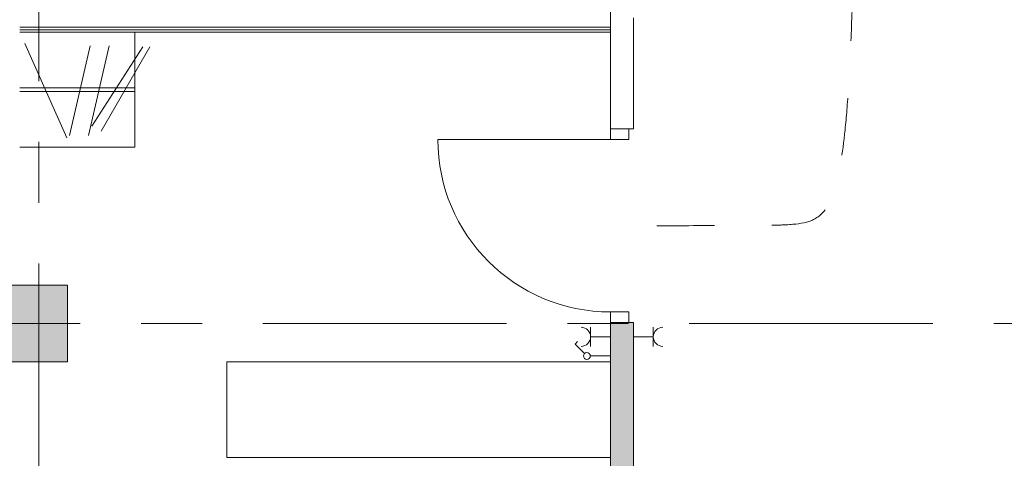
# Model space of a CAD drawing. Header units: centimetres. Extents: x -2424 to 1783, y 5 to 2907.
# Tile 34 of 99: x -23 to 491, y 338 to 567. Entities that reach past the tile are written whole.
import ezdxf

# ---------------------------------------------------------------- set-up
doc = ezdxf.new("R2010")
doc.units = ezdxf.units.CM
doc.linetypes.add('Dash', pattern=[60, 30, -30])
doc.linetypes.add('Oś', pattern=[222.25, 127, -31.75, 31.75, -31.75])
for name, color, linetype, lineweight in [('A-DETL', 90, 'Continuous', 9), ('A-DETL-GENF', 92, 'Continuous', 9), ('A-DETL-MEDM', 33, 'Continuous', 13), ('A-DOOR', 31, 'Continuous', 13), ('A-WALL', 113, 'Continuous', 13), ('A-WALL-FNSH', 113, 'Continuous', 13), ('E-ELEC-EQPM', 71, 'Continuous', 9), ('I-FURN', 30, 'Continuous', 9), ('S-COLS', 52, 'Continuous', 13), ('S-GRID', 1, 'Continuous', 13)]:
    doc.layers.add(name, color=color, linetype=linetype, lineweight=lineweight)
doc.layers.add('A-WALL-PATT', color=111, linetype='Continuous', lineweight=13, plot=False)

msp = doc.modelspace()

# ---------------------------------------------------------------- hatches: boundary and pattern name
at = {"layer": 'S-COLS', "lineweight": 9}
msp.add_hatch(color=251, dxfattribs=at).paths.add_polyline_path([(2.38, 388.33), (2.38, 428.33), (-27.62, 428.33), (-27.62, 388.33)], flags=0)

# ---------------------------------------------------------------- linework, layer by layer
at = {"layer": 'A-DETL', "color": 251, "linetype": 'Dash', "lineweight": 9}
msp.add_open_spline([(413.88, 1005.83), (413.88, 481.99), (413.88, 459.33), (364.5, 459.33), (291.38, 459.33)], degree=3, knots=[0, 0, 0, 0, 6.516551, 8.104138, 8.104138, 8.104138, 8.104138], dxfattribs=at)
at = {"layer": 'A-DETL-GENF', "color": 251, "lineweight": 9}
for p, q in [((285.38, 509.83), (285.38, 504.33)), ((294.88, 509.83), (285.38, 509.83)), ((294.88, 504.33), (294.88, 509.83)), ((285.38, 504.33), (294.88, 504.33)), ((294.88, 414.33), (285.38, 414.33)), ((285.38, 414.33), (285.38, 408.83)), ((294.88, 408.83), (294.88, 414.33)), ((285.38, 408.83), (294.88, 408.83))]:
    msp.add_line(p, q, dxfattribs=at)
at = {"layer": 'A-DETL-MEDM', "color": 251, "lineweight": 9}
for p, q in [((285.38, 504.33), (285.38, 509.83)), ((285.38, 509.83), (294.88, 509.83)), ((294.88, 509.83), (294.88, 504.33)), ((294.88, 504.33), (285.38, 504.33)), ((294.88, 414.33), (285.38, 414.33)), ((285.38, 414.33), (285.38, 408.83)), ((294.88, 408.83), (294.88, 414.33)), ((285.38, 408.83), (294.88, 408.83))]:
    msp.add_line(p, q, dxfattribs=at)
at = {"layer": 'A-DOOR', "color": 251, "lineweight": 9}
msp.add_line((285.38, 504.33), (195.38, 504.33), dxfattribs=at)
msp.add_arc((285.38, 504.33), 90, 180, 270, dxfattribs=at)
at = {"layer": 'A-WALL', "color": 251, "lineweight": 9}
for p, q in [((285.38, 572.83), (285.38, 509.83)), ((297.38, 509.83), (297.38, 567.83)), ((285.38, 562.83), (-22.62, 562.83)), ((285.38, 561.58), (-22.62, 561.58)), ((294.88, 509.83), (297.38, 509.83)), ((285.38, 408.83), (285.38, 122.33)), ((297.38, 408.83), (294.88, 408.83)), ((297.38, 122.33), (297.38, 408.83))]:
    msp.add_line(p, q, dxfattribs=at)
at = {"layer": 'A-WALL-FNSH', "color": 251, "lineweight": 9}
msp.add_line((-22.62, 560.33), (285.38, 560.33), dxfattribs=at)
at = {"layer": 'A-WALL-PATT', "color": 251, "linetype": 'Continuous', "lineweight": 9, "extrusion": (0, 0, -1)}
for points in [[(-285.38, 122.33), (-297.38, 408.83), (-285.38, 408.83)], [(-297.38, 408.83), (-285.38, 122.33), (-297.38, 122.33)]]:
    msp.add_solid(points, dxfattribs=at)
at = {"layer": 'E-ELEC-EQPM', "color": 251, "lineweight": 9}
for p, q in [((275.04, 406.33), (275.04, 396.33)), ((307.71, 406.33), (307.71, 396.33)), ((275.04, 401.33), (285.38, 401.33)), ((307.71, 401.33), (297.38, 401.33)), ((266.95, 397.51), (268.26, 398.82)), ((271.89, 392.56), (266.95, 397.51)), ((274.88, 391.33), (285.38, 391.33))]:
    msp.add_line(p, q, dxfattribs=at)
msp.add_circle((273.13, 391.33), 1.75, dxfattribs=at)
for centre, start, end in [((270.04, 401.33), 270, 90), ((312.71, 401.33), 90, 270)]:
    msp.add_arc(centre, 5, start, end, dxfattribs=at)
at = {"layer": 'I-FURN', "color": 251, "lineweight": 9}
for p, q in [((37.38, 560.33), (37.38, 500.33)), ((1.97, 505.14), (-19.99, 554.47)), ((3.29, 506.39), (14.09, 553.16)), ((13.29, 506.39), (24.09, 553.16)), ((14.96, 511.34), (41.53, 552.63)), ((19.88, 508.63), (45.25, 552.63)), ((-22.62, 531.33), (37.38, 531.33)), ((-22.62, 529.33), (37.38, 529.33)), ((37.38, 500.33), (-22.62, 500.33)), ((85.38, 388.33), (85.38, 338.33)), ((285.38, 388.33), (85.38, 388.33)), ((85.38, 338.33), (285.38, 338.33))]:
    msp.add_line(p, q, dxfattribs=at)
at = {"layer": 'S-COLS', "color": 251, "lineweight": 9}
for p, q in [((2.38, 428.33), (-27.62, 428.33)), ((2.38, 388.33), (2.38, 428.33)), ((-27.62, 388.33), (2.38, 388.33))]:
    msp.add_line(p, q, dxfattribs=at)
at = {"layer": 'S-GRID', "color": 251, "linetype": 'Oś', "lineweight": 9}
for p, q in [((-12.62, 2884.27), (-12.62, 27.13)), ((1342.46, 408.33), (-1368.76, 408.33))]:
    msp.add_line(p, q, dxfattribs=at)

doc.saveas('drawing.dxf')
